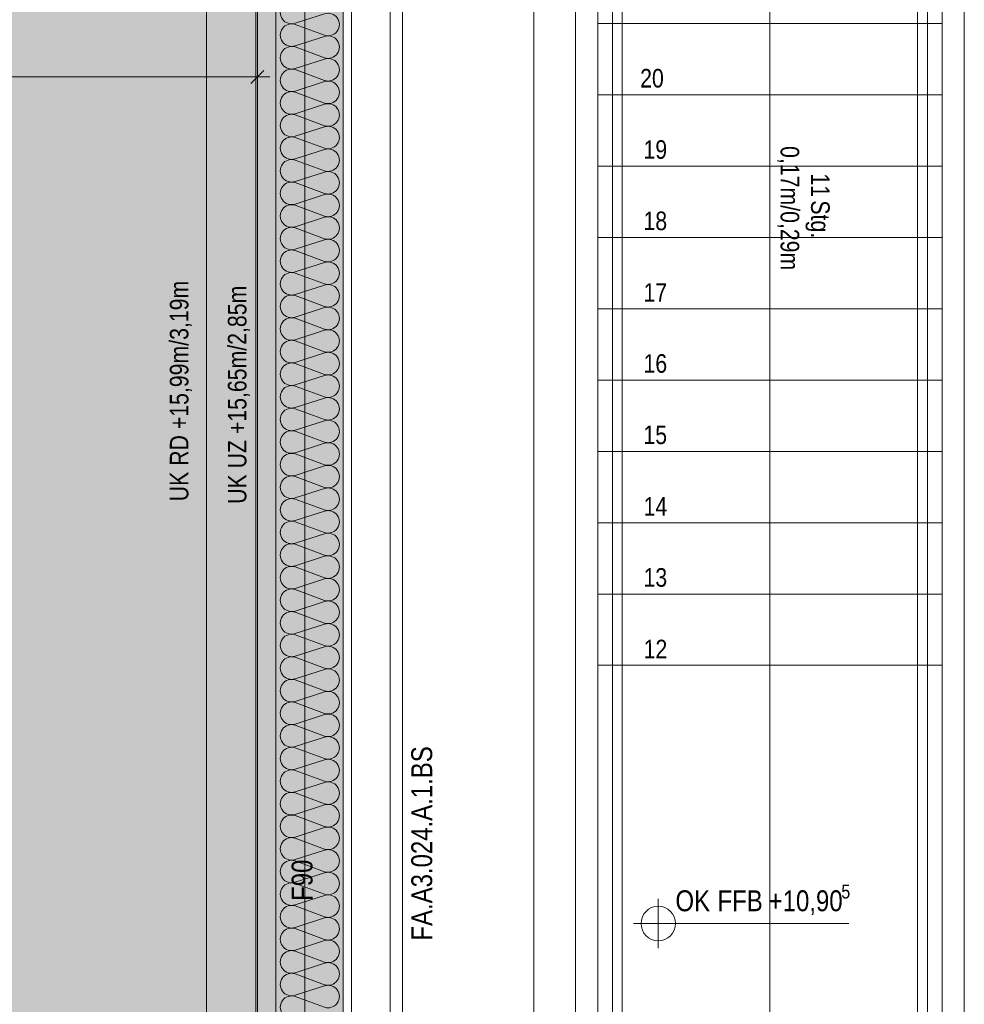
# Model space of a CAD drawing. Extents: x -620 to 300, y 62 to 1112.
# Tile 8 of 71: x -475 to -399, y 455 to 535. Entities that reach past the tile are written whole.
import ezdxf
from ezdxf.lldxf.tags import DXFTag

# ---------------------------------------------------------------- set-up
doc = ezdxf.new("R2010")
doc.units = 0
doc.layers.get('0').update_dxf_attribs({"lineweight": 13})
for name, color, linetype, lineweight, true_color in [('00_Beschriftung UZ', 3, 'Continuous', 13, 0x00ff00), ('30 -33 Aussenwände- 7 Fassade_ Elemente', 7, 'Continuous', 9, 0x00aacc), ('30 -35 Decken- 1 Konstruktion-Träger- Stahlbeton', 7, 'grob-A06GA1998I', 13, 0x33aa00), ('30 -35 Decken- 2.2 Treppen Außen', 7, 'Continuous', 9, 0x009999), ('70 -72 Beschriftung- 1 Beschriftung allgemein', 7, 'Continuous', 9, 0xff6633), ('70 -76 Bemaßung- 2 Allgemein', 7, 'Continuous', 5, 0x6666cc), ('iwb_Layout BA_Markierung', 7, 'Continuous', 9, 0xbadcdc), ('iwb_Schraffur_F90_feuerbestaendig', 1, 'Continuous', 13, 0xff0000), ('iwb_Schraffur_Unterzug', 7, 'Continuous', 5, 0xffffcc)]:
    doc.layers.add(name, color=color, linetype=linetype, lineweight=lineweight, true_color=true_color)
for name, color, linetype, lineweight in [('70 -71 Achsen- 1 Gebäudeachsen', 7, 'STRICHPUNKT2-A06GA19A8I', 18), ('70 -72 Beschriftung- 5 Höhenkoten', 7, 'Continuous', 15), ('70 -75 Raumstempel- 3 Wandstempel', 7, 'Continuous', 50)]:
    doc.layers.add(name, color=color, linetype=linetype, lineweight=lineweight)
doc.styles.get("Standard").update_dxf_attribs({"font": 'ARIALN.TTF'})
tags = doc.linetypes.add('grob-A06GA1998I', pattern=[14, 3, -8, 3]).pattern_tags.tags
tags[8:9] = [DXFTag(74, 4), DXFTag(75, 0), DXFTag(340, '0'), DXFTag(46, 0.0), DXFTag(50, 0.0), DXFTag(44, 0.0), DXFTag(45, 0.0)]
tags[6:7] = [DXFTag(74, 4), DXFTag(75, 0), DXFTag(340, '0'), DXFTag(46, 0.0), DXFTag(50, 0.0), DXFTag(44, 0.0), DXFTag(45, 0.0)]
tags[4:5] = [DXFTag(74, 4), DXFTag(75, 0), DXFTag(340, '0'), DXFTag(46, 0.0), DXFTag(50, 0.0), DXFTag(44, 0.0), DXFTag(45, 0.0)]
tags = doc.linetypes.add('STRICHPUNKT2-A06GA19A8I', pattern=[12.7, 6.35, -3.175, 0, -3.175]).pattern_tags.tags
tags[10:11] = [DXFTag(74, 4), DXFTag(75, 0), DXFTag(340, '0'), DXFTag(46, 0.0), DXFTag(50, 0.0), DXFTag(44, 0.0), DXFTag(45, 0.0)]
tags[8:9] = [DXFTag(74, 4), DXFTag(75, 0), DXFTag(340, '0'), DXFTag(46, 0.0), DXFTag(50, 0.0), DXFTag(44, 0.0), DXFTag(45, 0.0)]
tags[6:7] = [DXFTag(74, 4), DXFTag(75, 0), DXFTag(340, '0'), DXFTag(46, 0.0), DXFTag(50, 0.0), DXFTag(44, 0.0), DXFTag(45, 0.0)]
tags[4:5] = [DXFTag(74, 4), DXFTag(75, 0), DXFTag(340, '0'), DXFTag(46, 0.0), DXFTag(50, 0.0), DXFTag(44, 0.0), DXFTag(45, 0.0)]

# ---------------------------------------------------------------- blocks, each defined once
blk = doc.blocks.new('Polygon-A06GA1918I')
at = {"color": 0, "linetype": 'ByBlock', "lineweight": -2, "ltscale": 0.13}
blk.add_solid([(-459.485, 86.607), (-538.631, 86.396), (-459.318, 1083.814), (-538.631, 1083.814)], dxfattribs=at)
blk = doc.blocks.new('Referenz-A06GA19C8I')
at = {"layer": '00_Beschriftung UZ', "color": 0, "lineweight": -2}
for points in [[(-462.847, 491.382), (-460.176, 492.714), (-462.845, 494.052)], [(-457.506, 491.382), (-460.176, 492.714), (-457.507, 494.052)]]:
    blk.add_solid(points, dxfattribs=at)
at = {"layer": '30 -33 Aussenwände- 7 Fassade_ Elemente', "color": 0, "linetype": 'Continuous', "lineweight": -2, "ltscale": 0.13}
for p, q in [((-448.376, 601.814), (-448.376, 376.814)), ((-449.076, 549.614), (-449.076, 384.614)), ((-444.236, 386.014), (-444.236, 548.214)), ((-456.036, 545.114), (-456.036, 389.114)), ((-454.536, 389.114), (-454.536, 545.114)), ((-449.076, 389.614), (-449.076, 544.614)), ((-445.236, 544.614), (-445.236, 389.614)), ((-450.576, 535.244), (-452.976, 534.473)), ((-452.976, 534.383), (-450.576, 533.496)), ((-450.576, 533.406), (-452.976, 532.635)), ((-452.976, 532.545), (-450.576, 531.657)), ((-450.576, 531.567), (-452.976, 530.796)), ((-452.976, 530.706), (-450.576, 529.819)), ((-450.576, 529.729), (-452.976, 528.957)), ((-452.976, 528.867), (-450.576, 527.98)), ((-450.576, 527.89), (-452.976, 527.119)), ((-452.976, 527.029), (-450.576, 526.142)), ((-450.576, 526.052), (-452.976, 525.28)), ((-452.976, 525.19), (-450.576, 524.303)), ((-450.576, 524.213), (-452.976, 523.442)), ((-452.976, 523.352), (-450.576, 522.465)), ((-450.576, 522.375), (-452.976, 521.603)), ((-452.976, 521.513), (-450.576, 520.626)), ((-450.576, 520.536), (-452.976, 519.765)), ((-452.976, 519.675), (-450.576, 518.788)), ((-450.576, 518.698), (-452.976, 517.926)), ((-452.976, 517.836), (-450.576, 516.949)), ((-450.576, 516.859), (-452.976, 516.088)), ((-452.976, 515.998), (-450.576, 515.111)), ((-450.576, 515.021), (-452.976, 514.249)), ((-452.976, 514.159), (-450.576, 513.272)), ((-450.576, 513.182), (-452.976, 512.411)), ((-452.976, 512.321), (-450.576, 511.434)), ((-450.576, 511.344), (-452.976, 510.572)), ((-452.976, 510.482), (-450.576, 509.595)), ((-450.576, 509.505), (-452.976, 508.734)), ((-452.976, 508.644), (-450.576, 507.756)), ((-450.576, 507.666), (-452.976, 506.895)), ((-452.976, 506.805), (-450.576, 505.918)), ((-450.576, 505.828), (-452.976, 505.057)), ((-452.976, 504.967), (-450.576, 504.079)), ((-450.576, 503.989), (-452.976, 503.218)), ((-452.976, 503.128), (-450.576, 502.241)), ((-450.576, 502.151), (-452.976, 501.38)), ((-452.976, 501.29), (-450.576, 500.402)), ((-450.576, 500.312), (-452.976, 499.541)), ((-452.976, 499.451), (-450.576, 498.564)), ((-450.576, 498.474), (-452.976, 497.703)), ((-452.976, 497.613), (-450.576, 496.725)), ((-450.576, 496.635), (-452.976, 495.864)), ((-452.976, 495.774), (-450.576, 494.887)), ((-450.576, 494.797), (-452.976, 494.025)), ((-452.976, 493.935), (-450.576, 493.048)), ((-450.576, 492.958), (-452.976, 492.187)), ((-452.976, 492.097), (-450.576, 491.21)), ((-450.576, 491.12), (-452.976, 490.348)), ((-452.976, 490.258), (-450.576, 489.371)), ((-450.576, 489.281), (-452.976, 488.51)), ((-452.976, 488.42), (-450.576, 487.533)), ((-450.576, 487.443), (-452.976, 486.671)), ((-452.976, 486.581), (-450.576, 485.694)), ((-450.576, 485.604), (-452.976, 484.833)), ((-452.976, 484.743), (-450.576, 483.856)), ((-450.576, 483.766), (-452.976, 482.994)), ((-452.976, 482.904), (-450.576, 482.017)), ((-450.576, 481.927), (-452.976, 481.156)), ((-452.976, 481.066), (-450.576, 480.179)), ((-450.576, 480.089), (-452.976, 479.317)), ((-452.976, 479.227), (-450.576, 478.34)), ((-450.576, 478.25), (-452.976, 477.479)), ((-452.976, 477.389), (-450.576, 476.502)), ((-450.576, 476.412), (-452.976, 475.64)), ((-452.976, 475.55), (-450.576, 474.663)), ((-450.576, 474.573), (-452.976, 473.802)), ((-452.976, 473.712), (-450.576, 472.824)), ((-450.576, 472.734), (-452.976, 471.963)), ((-452.976, 471.873), (-450.576, 470.986)), ((-450.576, 470.896), (-452.976, 470.125)), ((-452.976, 470.035), (-450.576, 469.147)), ((-450.576, 469.057), (-452.976, 468.286)), ((-452.976, 468.196), (-450.576, 467.309)), ((-450.576, 467.219), (-452.976, 466.448)), ((-452.976, 466.358), (-450.576, 465.47)), ((-450.576, 465.38), (-452.976, 464.609)), ((-452.976, 464.519), (-450.576, 463.632)), ((-450.576, 463.542), (-452.976, 462.77)), ((-452.976, 462.68), (-450.576, 461.793)), ((-450.576, 461.703), (-452.976, 460.932)), ((-452.976, 460.842), (-450.576, 459.955)), ((-450.576, 459.865), (-452.976, 459.093)), ((-452.976, 459.003), (-450.576, 458.116)), ((-450.576, 458.026), (-452.976, 457.255)), ((-452.976, 457.165), (-450.576, 456.278)), ((-450.576, 456.188), (-452.976, 455.416)), ((-452.976, 455.326), (-450.576, 454.439))]:
    blk.add_line(p, q, dxfattribs=at)
for centre, major_axis, end_param in [((-453.258, 535.347), (0.282, 0.874), 3.765224), ((-450.295, 534.37), (-0.282, -0.874), 3.764652), ((-453.258, 533.509), (0.282, 0.874), 3.765224), ((-450.295, 532.532), (-0.282, -0.874), 3.764652), ((-453.258, 531.67), (0.282, 0.874), 3.765224), ((-450.295, 530.693), (-0.282, -0.874), 3.764652), ((-453.258, 529.832), (0.282, 0.874), 3.765224), ((-450.295, 528.855), (-0.282, -0.874), 3.764652), ((-453.258, 527.993), (0.282, 0.874), 3.765224), ((-450.295, 527.016), (-0.282, -0.874), 3.764652), ((-453.258, 526.155), (0.282, 0.874), 3.765224), ((-450.295, 525.177), (-0.282, -0.874), 3.764652), ((-453.258, 524.316), (0.282, 0.874), 3.765224), ((-450.295, 523.339), (-0.282, -0.874), 3.764652), ((-453.258, 522.478), (0.282, 0.874), 3.765224), ((-450.295, 521.5), (-0.282, -0.874), 3.764652), ((-453.258, 520.639), (0.282, 0.874), 3.765224), ((-450.295, 519.662), (-0.282, -0.874), 3.764652), ((-453.258, 518.801), (0.282, 0.874), 3.765224), ((-450.295, 517.823), (-0.282, -0.874), 3.764652), ((-453.258, 516.962), (0.282, 0.874), 3.765224), ((-450.295, 515.985), (-0.282, -0.874), 3.764652), ((-453.258, 515.124), (0.282, 0.874), 3.765224), ((-450.295, 514.146), (-0.282, -0.874), 3.764652), ((-453.258, 513.285), (0.282, 0.874), 3.765224), ((-450.295, 512.308), (-0.282, -0.874), 3.764652), ((-453.258, 511.446), (0.282, 0.874), 3.765224), ((-450.295, 510.469), (-0.282, -0.874), 3.764652), ((-453.258, 509.608), (0.282, 0.874), 3.765224), ((-450.295, 508.631), (-0.282, -0.874), 3.764652), ((-453.258, 507.769), (0.282, 0.874), 3.765224), ((-450.295, 506.792), (-0.282, -0.874), 3.764652), ((-453.258, 505.931), (0.282, 0.874), 3.765224), ((-450.295, 504.954), (-0.282, -0.874), 3.764652), ((-453.258, 504.092), (0.282, 0.874), 3.765224), ((-450.295, 503.115), (-0.282, -0.874), 3.764652), ((-453.258, 502.254), (0.282, 0.874), 3.765224), ((-450.295, 501.277), (-0.282, -0.874), 3.764652), ((-453.258, 500.415), (0.282, 0.874), 3.765224), ((-450.295, 499.438), (-0.282, -0.874), 3.764652), ((-453.258, 498.577), (0.282, 0.874), 3.765224), ((-450.295, 497.6), (-0.282, -0.874), 3.764652), ((-453.258, 496.738), (0.282, 0.874), 3.765224), ((-450.295, 495.761), (-0.282, -0.874), 3.764652), ((-453.258, 494.9), (0.282, 0.874), 3.765224), ((-450.295, 493.923), (-0.282, -0.874), 3.764652), ((-453.258, 493.061), (0.282, 0.874), 3.765224), ((-450.295, 492.084), (-0.282, -0.874), 3.764652), ((-453.258, 491.223), (0.282, 0.874), 3.765224), ((-450.295, 490.245), (-0.282, -0.874), 3.764652), ((-453.258, 489.384), (0.282, 0.874), 3.765224), ((-450.295, 488.407), (-0.282, -0.874), 3.764652), ((-453.258, 487.546), (0.282, 0.874), 3.765224), ((-450.295, 486.568), (-0.282, -0.874), 3.764652), ((-453.258, 485.707), (0.282, 0.874), 3.765224), ((-450.295, 484.73), (-0.282, -0.874), 3.764652), ((-453.258, 483.869), (0.282, 0.874), 3.765224), ((-450.295, 482.891), (-0.282, -0.874), 3.764652), ((-453.258, 482.03), (0.282, 0.874), 3.765224), ((-450.295, 481.053), (-0.282, -0.874), 3.764652), ((-453.258, 480.192), (0.282, 0.874), 3.765224), ((-450.295, 479.214), (-0.282, -0.874), 3.764652), ((-453.258, 478.353), (0.282, 0.874), 3.765224), ((-450.295, 477.376), (-0.282, -0.874), 3.764652), ((-453.258, 476.514), (0.282, 0.874), 3.765224), ((-450.295, 475.537), (-0.282, -0.874), 3.764652), ((-453.258, 474.676), (0.282, 0.874), 3.765224), ((-450.295, 473.699), (-0.282, -0.874), 3.764652), ((-453.258, 472.837), (0.282, 0.874), 3.765224), ((-450.295, 471.86), (-0.282, -0.874), 3.764652), ((-453.258, 470.999), (0.282, 0.874), 3.765224), ((-450.295, 470.022), (-0.282, -0.874), 3.764652), ((-453.258, 469.16), (0.282, 0.874), 3.765224), ((-450.295, 468.183), (-0.282, -0.874), 3.764652), ((-453.258, 467.322), (0.282, 0.874), 3.765224), ((-450.295, 466.345), (-0.282, -0.874), 3.764652), ((-453.258, 465.483), (0.282, 0.874), 3.765224), ((-450.295, 464.506), (-0.282, -0.874), 3.764652), ((-453.258, 463.645), (0.282, 0.874), 3.765224), ((-450.295, 462.668), (-0.282, -0.874), 3.764652), ((-453.258, 461.806), (0.282, 0.874), 3.765224), ((-450.295, 460.829), (-0.282, -0.874), 3.764652), ((-453.258, 459.968), (0.282, 0.874), 3.765224), ((-450.295, 458.99), (-0.282, -0.874), 3.764652), ((-453.258, 458.129), (0.282, 0.874), 3.765224), ((-450.295, 457.152), (-0.282, -0.874), 3.764652), ((-453.258, 456.291), (0.282, 0.874), 3.765224), ((-450.295, 455.313), (-0.282, -0.874), 3.764652), ((-453.258, 454.452), (0.282, 0.874), 3.765224)]:
    blk.add_ellipse(centre, major_axis=major_axis, ratio=1, start_param=0, end_param=end_param, dxfattribs=at)
at = {"layer": '30 -35 Decken- 1 Konstruktion-Träger- Stahlbeton', "color": 0, "lineweight": -2}
for p, q in [((-460.176, 388.614), (-460.176, 605.614)), ((-452.176, 388.614), (-452.176, 605.614))]:
    blk.add_line(p, q, dxfattribs=at)
at = {"layer": '30 -35 Decken- 2.2 Treppen Außen', "color": 0, "linetype": 'grob-A06GA1998I', "lineweight": -2, "ltscale": 0.13}
for p, q in [((-433.576, 540.254), (-433.576, 412.755)), ((-430.176, 412.032), (-430.176, 540.254)), ((-428.376, 534.454), (-428.376, 540.254)), ((-428.376, 411.649), (-428.376, 540.254)), ((-427.176, 411.394), (-427.176, 540.254)), ((-426.376, 540.254), (-426.376, 411.224)), ((-414.376, 408.674), (-414.376, 540.254)), ((-402.376, 540.254), (-402.376, 406.123)), ((-401.576, 405.953), (-401.576, 540.254)), ((-400.376, 534.454), (-400.376, 540.254)), ((-400.376, 540.254), (-400.376, 405.698)), ((-398.576, 405.315), (-398.576, 540.254)), ((-428.376, 528.654), (-428.376, 534.454)), ((-400.376, 534.454), (-428.376, 534.454)), ((-400.376, 528.654), (-400.376, 534.454)), ((-428.376, 522.854), (-428.376, 528.654)), ((-400.376, 528.654), (-428.376, 528.654)), ((-400.376, 522.854), (-400.376, 528.654)), ((-428.376, 517.054), (-428.376, 522.854)), ((-400.376, 522.854), (-428.376, 522.854)), ((-400.376, 517.054), (-400.376, 522.854)), ((-428.376, 511.254), (-428.376, 517.054)), ((-400.376, 517.054), (-428.376, 517.054)), ((-400.376, 511.254), (-400.376, 517.054)), ((-428.376, 505.454), (-428.376, 511.254)), ((-400.376, 511.254), (-428.376, 511.254)), ((-400.376, 505.454), (-400.376, 511.254)), ((-428.376, 499.654), (-428.376, 505.454)), ((-400.376, 505.454), (-428.376, 505.454)), ((-400.376, 499.654), (-400.376, 505.454)), ((-428.376, 493.854), (-428.376, 499.654)), ((-400.376, 499.654), (-428.376, 499.654)), ((-400.376, 493.854), (-400.376, 499.654)), ((-428.376, 488.054), (-428.376, 493.854)), ((-400.376, 493.854), (-428.376, 493.854)), ((-400.376, 488.054), (-400.376, 493.854)), ((-428.376, 482.254), (-428.376, 488.054)), ((-400.376, 488.054), (-428.376, 488.054)), ((-400.376, 482.254), (-400.376, 488.054)), ((-428.376, 434.774), (-428.376, 482.254)), ((-400.376, 482.254), (-428.376, 482.254)), ((-400.376, 434.774), (-400.376, 482.254))]:
    blk.add_line(p, q, dxfattribs=at)
at = {"layer": '70 -71 Achsen- 1 Gebäudeachsen', "color": 0, "linetype": 'STRICHPUNKT2-A06GA19A8I', "lineweight": -2, "ltscale": 0.13}
blk.add_line((-456.176, 1084.554), (-456.176, 85.114), dxfattribs=at)
at = {"layer": '70 -72 Beschriftung- 5 Höhenkoten', "color": 0, "linetype": 'Continuous', "lineweight": -2, "ltscale": 0.13}
for p, q in [((-423.456, 459.254), (-423.456, 463.254)), ((-423.456, 462.654), (-423.456, 461.254)), ((-423.456, 461.254), (-423.456, 462.654)), ((-425.456, 461.254), (-407.956, 461.254)), ((-424.856, 461.254), (-423.456, 461.254)), ((-423.456, 461.254), (-424.856, 461.254)), ((-423.456, 461.254), (-422.056, 461.254)), ((-422.056, 461.254), (-423.456, 461.254)), ((-423.456, 461.254), (-423.456, 459.854)), ((-423.456, 459.854), (-423.456, 461.254))]:
    blk.add_line(p, q, dxfattribs=at)
for major_axis in [(0, 1.4), (1.4, 0), (-1.4, 0), (0, -1.4)]:
    blk.add_ellipse((-423.456, 461.254), major_axis=major_axis, ratio=1, start_param=0, end_param=1.570796, dxfattribs=at)
at = {"layer": '70 -76 Bemaßung- 2 Allgemein', "color": 0, "linetype": 'Continuous', "lineweight": -2, "ltscale": 0.13}
for p, q in [((-456.036, 532.614), (-456.036, 529.114)), ((-455.506, 530.644), (-456.567, 529.583)), ((-457.097, 530.114), (-539.606, 530.114)), ((-455.036, 530.114), (-457.097, 530.114))]:
    blk.add_line(p, q, dxfattribs=at)
at = {"layer": '00_Beschriftung UZ', "color": 0, "linetype": 'Continuous', "lineweight": -2, "ltscale": 0.13, "char_height": 1.51033, "attachment_point": 1, "rotation": 90}
for s, insert in [('{\\fArial Narrow;UK RD +15,99m/3,19m}', (-463.157, 495.598)), ('{\\fArial Narrow;UK UZ +15,65m/2,85m}', (-458.438, 495.389))]:
    blk.add_mtext(s, dxfattribs=dict(at, insert=insert))
at = {"layer": '30 -35 Decken- 2.2 Treppen Außen', "color": 0, "linetype": 'ByBlock', "lineweight": -2, "ltscale": 0.13, "char_height": 1.51033, "attachment_point": 1}
for s, insert, rotation in [('{\\fArial Narrow;20}', (-424.926, 530.759), 0.001), ('{\\fArial Narrow;19}', (-424.657, 524.959), 0.001), ('{\\fArial Narrow;0,17m/0,29m}', (-411.996, 524.486), 270.001), ('{\\fArial Narrow;11}', (-409.521, 522.265), 270.001), ('{\\fArial Narrow;Stg.}', (-409.521, 520.071), 270.001), ('{\\fArial Narrow;18}', (-424.657, 519.159), 0.001), ('{\\fArial Narrow;17}', (-424.654, 513.335), 0.001), ('{\\fArial Narrow;16}', (-424.654, 507.559), 0.001), ('{\\fArial Narrow;15}', (-424.663, 501.759), 0.001), ('{\\fArial Narrow;14}', (-424.648, 495.935), 0.001), ('{\\fArial Narrow;13}', (-424.654, 490.159), 0.001), ('{\\fArial Narrow;12}', (-424.645, 484.335), 0.001)]:
    blk.add_mtext(s, dxfattribs=dict(at, insert=insert, rotation=rotation))
at = {"layer": '70 -72 Beschriftung- 1 Beschriftung allgemein', "color": 0, "linetype": 'Continuous', "lineweight": -2, "ltscale": 0.13, "insert": (-443.529, 459.867), "char_height": 1.7, "attachment_point": 1, "rotation": 90}
blk.add_mtext('{\\fArial Narrow;FA.A3.024.A.1.BS}', dxfattribs=at)
at = {"layer": '70 -72 Beschriftung- 5 Höhenkoten', "color": 0, "linetype": 'Continuous', "lineweight": -2, "ltscale": 0.13, "attachment_point": 1}
for s, insert, char_height in [('{\\fArial Narrow;OK}', (-422.056, 463.953), 1.7), ('{\\fArial Narrow;FFB}', (-418.637, 463.953), 1.7), ('{\\fArial Narrow;+10,90}', (-414.477, 463.953), 1.7), ('{\\fArial Narrow;5}', (-408.571, 464.425), 1.13339)]:
    blk.add_mtext(s, dxfattribs=dict(at, insert=insert, char_height=char_height))
at = {"layer": '70 -75 Raumstempel- 3 Wandstempel', "color": 0, "linetype": 'Continuous', "lineweight": -2, "ltscale": 0.13, "insert": (-453.255, 463.098), "char_height": 1.7, "attachment_point": 1, "rotation": 90}
blk.add_mtext('{\\fArial Narrow;F90}', dxfattribs=at)
blk = doc.blocks.new('Referenz-A06GA19E8I')
at = {"layer": 'iwb_Schraffur_F90_feuerbestaendig', "linetype": 'Continuous', "ltscale": 0.13}
blk.add_solid([(-454.536, 556.514), (-449.077, 556.514), (-454.536, 377.513), (-449.077, 377.513)], dxfattribs=at)
at = {"layer": 'iwb_Schraffur_Unterzug', "linetype": 'Continuous', "ltscale": 0.13}
blk.add_solid([(-460.176, 388.614), (-460.176, 605.614), (-452.176, 388.614), (-452.176, 605.614)], dxfattribs=at)

msp = doc.modelspace()

# ---------------------------------------------------------------- block references
at = {"color": 8, "lineweight": 13, "ltscale": 0.13, "true_color": 0x808080}
msp.add_blockref('Referenz-A06GA19C8I', (0, 0), dxfattribs=at)
at = {"color": 8, "lineweight": 25, "ltscale": 0.25, "true_color": 0x808080}
msp.add_blockref('Referenz-A06GA19E8I', (0, 0), dxfattribs=at)
at = {"layer": 'iwb_Layout BA_Markierung', "ltscale": 0.13}
msp.add_blockref('Polygon-A06GA1918I', (0, 0), dxfattribs=at)

doc.saveas('drawing.dxf')
